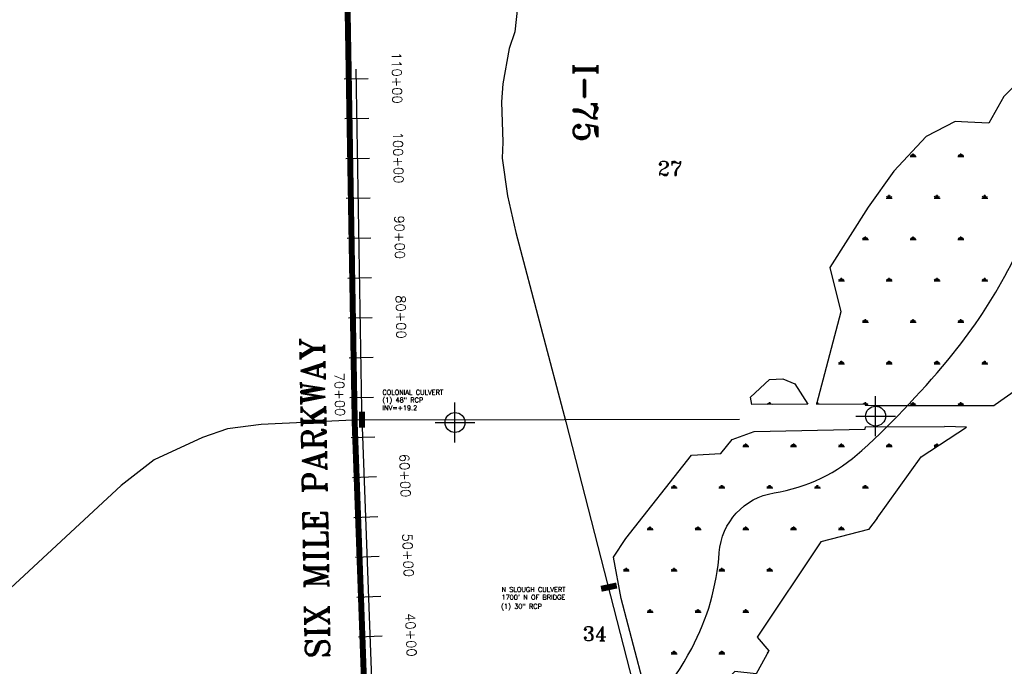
# Model space of a CAD drawing. Extents: x 195000 to 325707, y 779122 to 842722.
# Tile 14 of 21: x 230624 to 242982, y 826030 to 834140. Entities that reach past the tile are written whole.
import ezdxf
from ezdxf.enums import TextEntityAlignment as Align

# ---------------------------------------------------------------- set-up
doc = ezdxf.new("R2010")
doc.units = 0
doc.header["$LTSCALE"] = 800
doc.header["$PDMODE"] = 34
doc.header["$PDSIZE"] = 250
for name, pattern in [('DASHED', [0]), ('PHANTOM', [0]), ('STREAM', [0])]:
    doc.linetypes.add(name, pattern=pattern)
doc.layers.get('0').update_dxf_attribs({"linetype": 'CONTINUOUS'})
for name, color, linetype in [('EXLIMBS', 7, 'STREAM'), ('EXSTRUCTURES', 2, 'CONTINUOUS'), ('HATCH', 3, 'CONTINUOUS'), ('HEC2STA', 7, 'STREAM'), ('MAJROADS', 9, 'CONTINUOUS'), ('ROW', 12, 'PHANTOM'), ('SEC', 2, 'CONTINUOUS'), ('TEXT', 7, 'CONTINUOUS'), ('WSHEDS', 11, 'CONTINUOUS')]:
    doc.layers.add(name, color=color, linetype=linetype)
doc.styles.get("Standard").update_dxf_attribs({"font": 'ROMANT'})

# ---------------------------------------------------------------- blocks, each defined once
blk = doc.blocks.new('*X')
at = {"color": 0}
for p, q in [((241819, 832424), (241807, 832444)), ((241828, 832424), (241828, 832454)), ((241838, 832424), (241838, 832461)), ((241847, 832424), (241847, 832454)), ((241856, 832424), (241868, 832444)), ((242419, 832424), (242407, 832444)), ((242428, 832424), (242428, 832454)), ((242438, 832424), (242438, 832461)), ((242447, 832424), (242447, 832454)), ((242456, 832424), (242468, 832444)), ((241800, 832424), (241875, 832424)), ((242400, 832424), (242475, 832424)), ((241538, 831904), (241538, 831942)), ((242138, 831904), (242138, 831942)), ((242738, 831904), (242738, 831942)), ((241500, 831904), (241575, 831904)), ((241519, 831904), (241507, 831925)), ((241528, 831904), (241528, 831934)), ((241547, 831904), (241547, 831934)), ((241556, 831904), (241568, 831925)), ((242100, 831904), (242175, 831904)), ((242119, 831904), (242107, 831925)), ((242128, 831904), (242128, 831934)), ((242147, 831904), (242147, 831934)), ((242156, 831904), (242168, 831925)), ((242700, 831904), (242775, 831904)), ((242719, 831904), (242707, 831925)), ((242728, 831904), (242728, 831934)), ((242747, 831904), (242747, 831934)), ((242756, 831904), (242768, 831925)), ((241200, 831384), (241275, 831384)), ((241219, 831384), (241207, 831405)), ((241228, 831384), (241228, 831414)), ((241238, 831384), (241238, 831422)), ((241247, 831384), (241247, 831414)), ((241256, 831384), (241268, 831405)), ((241800, 831384), (241875, 831384)), ((241819, 831384), (241807, 831405)), ((241828, 831384), (241828, 831414)), ((241838, 831384), (241838, 831422)), ((241847, 831384), (241847, 831414)), ((241856, 831384), (241868, 831405)), ((242400, 831384), (242475, 831384)), ((242419, 831384), (242407, 831405)), ((242428, 831384), (242428, 831414)), ((242438, 831384), (242438, 831422)), ((242447, 831384), (242447, 831414)), ((242456, 831384), (242468, 831405)), ((240900, 830865), (240975, 830865)), ((240919, 830865), (240907, 830886)), ((240928, 830865), (240928, 830895)), ((240938, 830865), (240938, 830902)), ((240947, 830865), (240947, 830895)), ((240956, 830865), (240968, 830886)), ((241500, 830865), (241575, 830865)), ((241519, 830865), (241507, 830886)), ((241528, 830865), (241528, 830895)), ((241538, 830865), (241538, 830902)), ((241547, 830865), (241547, 830895)), ((241556, 830865), (241568, 830886)), ((242100, 830865), (242175, 830865)), ((242119, 830865), (242107, 830886)), ((242128, 830865), (242128, 830895)), ((242138, 830865), (242138, 830902)), ((242147, 830865), (242147, 830895)), ((242156, 830865), (242168, 830886)), ((242700, 830865), (242775, 830865)), ((242719, 830865), (242707, 830886)), ((242728, 830865), (242728, 830895)), ((242738, 830865), (242738, 830902)), ((242747, 830865), (242747, 830895)), ((242756, 830865), (242768, 830886)), ((241200, 830345), (241275, 830345)), ((241219, 830345), (241207, 830366)), ((241228, 830345), (241228, 830375)), ((241238, 830345), (241238, 830383)), ((241247, 830345), (241247, 830375)), ((241256, 830345), (241268, 830366)), ((241800, 830345), (241875, 830345)), ((241819, 830345), (241807, 830366)), ((241828, 830345), (241828, 830375)), ((241838, 830345), (241838, 830383)), ((241847, 830345), (241847, 830375)), ((241856, 830345), (241868, 830366)), ((242400, 830345), (242475, 830345)), ((242419, 830345), (242407, 830366)), ((242428, 830345), (242428, 830375)), ((242438, 830345), (242438, 830383)), ((242447, 830345), (242447, 830375)), ((242456, 830345), (242468, 830366)), ((240919, 829826), (240907, 829846)), ((240928, 829826), (240928, 829856)), ((240938, 829826), (240938, 829863)), ((240947, 829826), (240947, 829856)), ((240956, 829826), (240968, 829846)), ((241519, 829826), (241507, 829846)), ((241528, 829826), (241528, 829856)), ((241538, 829826), (241538, 829863)), ((241547, 829826), (241547, 829856)), ((241556, 829826), (241568, 829846)), ((242119, 829826), (242107, 829846)), ((242128, 829826), (242128, 829856)), ((242138, 829826), (242138, 829863)), ((242147, 829826), (242147, 829856)), ((242156, 829826), (242168, 829846)), ((242719, 829826), (242707, 829846)), ((242728, 829826), (242728, 829856)), ((242738, 829826), (242738, 829863)), ((242747, 829826), (242747, 829856)), ((242756, 829826), (242768, 829846)), ((240900, 829826), (240975, 829826)), ((241500, 829826), (241575, 829826)), ((242100, 829826), (242175, 829826)), ((242700, 829826), (242775, 829826)), ((240013, 829316), (240007, 829327)), ((240028, 829316), (240028, 829336)), ((240038, 829316), (240038, 829343)), ((240047, 829316), (240047, 829336)), ((240062, 829316), (240068, 829327)), ((240628, 829320), (240628, 829336)), ((240638, 829320), (240638, 829343)), ((240647, 829320), (240647, 829336)), ((240664, 829320), (240668, 829327)), ((241210, 829322), (241207, 829327)), ((241228, 829322), (241228, 829336)), ((241234, 829306), (241275, 829306)), ((241238, 829306), (241238, 829343)), ((241247, 829306), (241247, 829336)), ((241256, 829306), (241268, 829327)), ((241800, 829306), (241875, 829306)), ((241819, 829306), (241807, 829327)), ((241828, 829306), (241828, 829336)), ((241838, 829306), (241838, 829343)), ((241847, 829306), (241847, 829336)), ((241856, 829306), (241868, 829327)), ((242400, 829306), (242475, 829306)), ((242419, 829306), (242407, 829327)), ((242428, 829306), (242428, 829336)), ((242438, 829306), (242438, 829343)), ((242447, 829306), (242447, 829336)), ((242456, 829306), (242468, 829327)), ((239700, 828786), (239775, 828786)), ((239719, 828786), (239707, 828807)), ((239728, 828786), (239728, 828816)), ((239738, 828786), (239738, 828824)), ((239747, 828786), (239747, 828816)), ((239756, 828786), (239768, 828807)), ((240300, 828786), (240375, 828786)), ((240319, 828786), (240307, 828807)), ((240328, 828786), (240328, 828816)), ((240338, 828786), (240338, 828824)), ((240347, 828786), (240347, 828816)), ((240356, 828786), (240368, 828807)), ((240900, 828786), (240975, 828786)), ((240919, 828786), (240907, 828807)), ((240928, 828786), (240928, 828816)), ((240938, 828786), (240938, 828824)), ((240947, 828786), (240947, 828816)), ((240956, 828786), (240968, 828807)), ((241500, 828786), (241575, 828786)), ((241519, 828786), (241507, 828807)), ((241528, 828786), (241528, 828816)), ((241538, 828786), (241538, 828824)), ((241547, 828786), (241547, 828816)), ((241556, 828786), (241568, 828807)), ((242100, 828786), (242136, 828786)), ((242119, 828786), (242107, 828807)), ((242128, 828786), (242128, 828816)), ((242138, 828787), (242138, 828824)), ((242147, 828794), (242147, 828816)), ((238800, 828267), (238875, 828267)), ((238819, 828267), (238807, 828287)), ((238828, 828267), (238828, 828297)), ((238838, 828267), (238838, 828304)), ((238847, 828267), (238847, 828297)), ((238856, 828267), (238868, 828287)), ((239400, 828267), (239475, 828267)), ((239419, 828267), (239407, 828287)), ((239428, 828267), (239428, 828297)), ((239438, 828267), (239438, 828304)), ((239447, 828267), (239447, 828297)), ((239456, 828267), (239468, 828287)), ((240000, 828267), (240075, 828267)), ((240019, 828267), (240007, 828287)), ((240028, 828267), (240028, 828297)), ((240038, 828267), (240038, 828304)), ((240047, 828267), (240047, 828297)), ((240056, 828267), (240068, 828287)), ((240600, 828267), (240675, 828267)), ((240619, 828267), (240607, 828287)), ((240628, 828267), (240628, 828297)), ((240638, 828267), (240638, 828304)), ((240647, 828267), (240647, 828297)), ((240656, 828267), (240668, 828287)), ((241200, 828267), (241275, 828267)), ((241219, 828267), (241207, 828287)), ((241228, 828267), (241228, 828297)), ((241238, 828267), (241238, 828304)), ((241247, 828267), (241247, 828297)), ((241256, 828267), (241268, 828287)), ((238500, 827747), (238575, 827747)), ((238519, 827747), (238507, 827768)), ((238528, 827747), (238528, 827777)), ((238538, 827747), (238538, 827785)), ((238547, 827747), (238547, 827777)), ((238556, 827747), (238568, 827768)), ((239100, 827747), (239175, 827747)), ((239119, 827747), (239107, 827768)), ((239128, 827747), (239128, 827777)), ((239138, 827747), (239138, 827785)), ((239147, 827747), (239147, 827777)), ((239156, 827747), (239168, 827768)), ((239700, 827747), (239775, 827747)), ((239719, 827747), (239707, 827768)), ((239728, 827747), (239728, 827777)), ((239738, 827747), (239738, 827785)), ((239747, 827747), (239747, 827777)), ((239756, 827747), (239768, 827768)), ((240300, 827747), (240375, 827747)), ((240319, 827747), (240307, 827768)), ((240328, 827747), (240328, 827777)), ((240338, 827747), (240338, 827785)), ((240347, 827747), (240347, 827777)), ((240356, 827747), (240368, 827768)), ((240900, 827747), (240975, 827747)), ((240919, 827747), (240907, 827768)), ((240928, 827747), (240928, 827777)), ((240938, 827747), (240938, 827785)), ((240947, 827747), (240947, 827777)), ((240956, 827747), (240968, 827768)), ((238219, 827227), (238207, 827248)), ((238228, 827227), (238228, 827257)), ((238238, 827227), (238238, 827265)), ((238247, 827227), (238247, 827257)), ((238256, 827227), (238268, 827248)), ((238819, 827227), (238807, 827248)), ((238828, 827227), (238828, 827257)), ((238838, 827227), (238838, 827265)), ((238847, 827227), (238847, 827257)), ((238856, 827227), (238868, 827248)), ((239419, 827227), (239407, 827248)), ((239428, 827227), (239428, 827257)), ((239438, 827227), (239438, 827265)), ((239447, 827227), (239447, 827257)), ((239456, 827227), (239468, 827248)), ((240019, 827227), (240007, 827248)), ((240028, 827227), (240028, 827257)), ((240038, 827227), (240038, 827265)), ((240047, 827227), (240047, 827257)), ((240056, 827227), (240068, 827248)), ((238200, 827227), (238275, 827227)), ((238800, 827227), (238875, 827227)), ((239400, 827227), (239475, 827227)), ((240000, 827227), (240075, 827227)), ((238500, 826708), (238575, 826708)), ((238519, 826708), (238507, 826729)), ((238528, 826708), (238528, 826738)), ((238538, 826708), (238538, 826745)), ((238547, 826708), (238547, 826738)), ((238556, 826708), (238568, 826729)), ((239100, 826708), (239175, 826708)), ((239119, 826708), (239107, 826729)), ((239128, 826708), (239128, 826738)), ((239138, 826708), (239138, 826745)), ((239147, 826708), (239147, 826738)), ((239156, 826708), (239168, 826729)), ((239700, 826708), (239775, 826708)), ((239719, 826708), (239707, 826729)), ((239728, 826708), (239728, 826738)), ((239738, 826708), (239738, 826745)), ((239747, 826708), (239747, 826738)), ((239756, 826708), (239768, 826729)), ((238800, 826188), (238875, 826188)), ((238819, 826188), (238807, 826209)), ((238828, 826188), (238828, 826218)), ((238838, 826188), (238838, 826226)), ((238847, 826188), (238847, 826218)), ((238856, 826188), (238868, 826209)), ((239400, 826188), (239475, 826188)), ((239419, 826188), (239407, 826209)), ((239428, 826188), (239428, 826218)), ((239438, 826188), (239438, 826226)), ((239447, 826188), (239447, 826218)), ((239456, 826188), (239468, 826209)), ((240000, 826188), (240007, 826188)), ((240012, 826199), (240007, 826209))]:
    blk.add_line(p, q, dxfattribs=at)
blk = doc.blocks.new('RCP1')
at = {"color": 0, "const_width": 75}
blk.add_lwpolyline([(-100, 0), (100, 0)], dxfattribs=at)

msp = doc.modelspace()

# ---------------------------------------------------------------- linework, layer by layer
at = {"layer": 'EXLIMBS', "color": 0}
msp.add_lwpolyline([(235873, 822665), (235127, 823613), (234919, 829254), (234846, 833520)], dxfattribs=at)
at = {"layer": 'HEC2STA', "color": 0}
for p, q in [((234698, 833400), (234998, 833405)), ((234706, 832900), (235006, 832905)), ((234715, 832400), (235015, 832405)), ((234723, 831900), (235023, 831905)), ((234732, 831400), (235032, 831405)), ((234741, 830900), (235041, 830905)), ((234749, 830400), (235049, 830406)), ((234758, 829900), (235058, 829906)), ((234767, 829401), (235066, 829406)), ((234782, 828898), (235082, 828909)), ((234801, 828398), (235100, 828409)), ((234819, 827898), (235119, 827910)), ((234837, 827399), (235137, 827410)), ((234856, 826899), (235156, 826910)), ((234874, 826400), (235174, 826411))]:
    msp.add_line(p, q, dxfattribs=at)
msp.add_lwpolyline([(232876, 818425), (234285, 820221, -0.165351), (235839, 821233, 0.267572), (236662, 822037, -0.047667), (237637, 824546, -0.110792), (238076, 825082, 0.104876), (239058, 826253, 0.104734), (239404, 827456, -0.348819), (240092, 828205, 0.147375), (241195, 828737, 0.037053), (242338, 829952, 0.096245), (243505, 832148, -0.087283)], format="xyb", dxfattribs=at)
at = {"layer": 'MAJROADS', "color": 0}
for points in [[(234600, 842330), (234600, 842325), (234641, 841051), (234632, 840959), (234631, 839710), (234654, 839392), (234679, 838235), (234668, 837867), (234684, 836593), (234710, 834447), (234765, 831690), (234837, 829119)], [(238850, 842330), (238857, 842095), (238834, 841671), (238726, 841069), (238667, 840770), (238497, 840128), (237633, 837105), (236917, 834578), (236872, 834299), (236839, 833989), (236769, 833780), (236687, 833337), (236672, 833109), (236689, 832604), (236679, 832404), (236746, 831933), (236850, 831473), (237479, 829096), (239478, 821311), (239845, 819845), (240004, 819185), (240112, 818783)], [(239660, 829126), (237457, 829120), (234803, 829119), (233653, 829063), (233231, 829009), (232918, 828901), (232310, 828621), (231897, 828296), (227549, 824271), (227303, 824083), (227108, 823981), (226597, 823779), (226362, 823725), (225508, 823624), (220257, 823576), (214987, 823563), (208874, 823508)], [(234837, 829119), (234972, 825094), (234974, 824297), (234995, 823791), (234956, 823524), (234891, 823277), (234685, 822845), (234531, 822625), (232111, 819298), (230866, 817514)]]:
    msp.add_lwpolyline(points, dxfattribs=at)
at = {"layer": 'ROW', "color": 0}
for points in [[(243708, 833905), (242975, 833176), (242789, 832842), (242525, 832857), (242365, 832864), (242001, 832675), (241595, 832240), (241271, 831788)], [(241271, 831788), (240790, 831031), (240929, 830476), (240624, 829320), (241234, 829322), (241234, 829305), (241363, 829303), (242604, 829303), (242851, 829303), (242867, 829316), (243785, 829959)], [(241384, 827888), (241277, 827746), (240677, 827590), (239878, 826397), (240026, 826224), (239868, 825934), (239599, 825966), (239390, 825755), (238790, 824485), (238700, 824875), (238174, 826881), (238078, 827399), (238231, 827633), (239056, 828677), (239425, 828701), (239566, 828874), (239841, 828977), (241236, 829004), (241238, 829032), (242230, 829036)]]:
    msp.add_lwpolyline(points, dxfattribs=at)
msp.add_lwpolyline([(239814, 829314), (239798, 829406), (240034, 829626), (240203, 829636), (240354, 829575), (240514, 829318)], close=True, dxfattribs=at)
at = {"layer": 'ROW', "color": 0, "linetype": 'DASHED'}
msp.add_lwpolyline([(241384, 827888), (241939, 828656), (242506, 829031), (242230, 829036)], dxfattribs=at)
at = {"layer": 'SEC', "color": 0}
for p in [(241366, 829168), (236087, 829088)]:
    msp.add_point(p, dxfattribs=at)
at = {"layer": 'WSHEDS', "color": 0, "const_width": 75}
msp.add_lwpolyline([(230866, 817514), (232111, 819298), (234531, 822625), (234891, 823277), (234956, 823524), (234995, 823791), (234972, 825094), (234829, 829064), (234671, 838243)], dxfattribs=at)

# ---------------------------------------------------------------- block references
at = {"layer": 'EXSTRUCTURES', "color": 0}
for p, rotation in [((234918, 829122), 90), ((238019, 827023), 11.97667133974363)]:
    msp.add_blockref('RCP1', p, dxfattribs=dict(at, rotation=rotation))
at = {"layer": 'HATCH', "color": 0}
msp.add_blockref('*X', (0, 0), dxfattribs=at)
msp.add_blockref('*X', (0, 0), dxfattribs=at)
msp.add_blockref('*X', (0, 0), dxfattribs=at)
msp.add_blockref('*X', (0, 0), dxfattribs=at)
msp.add_blockref('*X', (0, 0), dxfattribs=at)

# ---------------------------------------------------------------- texts
at = {"layer": 'EXSTRUCTURES', "color": 0}
for s, p in [('COLONIAL CULVERT', (235176, 829437)), ('(1) 48" RCP', (235176, 829340)), ('INV=+19.2', (235176, 829242)), ('N SLOUGH CULVERT', (236671, 826963)), ("1700' N OF BRIDGE", (236671, 826866)), ('(1) 30" RCP', (236666, 826752))]:
    msp.add_text(s, height=60, dxfattribs=at).set_placement(p)
at = {"layer": 'HEC2STA', "color": 0}
for s, rotation, p in [('110+00', 270.9866, (235298, 833410)), ('100+00', 270.9866, (235315, 832410)), ('90+00', 270.9866, (235332, 831411)), ('80+00', 270.9866, (235349, 830411)), ('70+00', 270.9866, (234580, 829438)), ('60+00', 272.1144, (235400, 828420)), ('50+00', 272.1144, (235437, 827421)), ('40+00', 272.1144, (235474, 826422))]:
    msp.add_text(s, height=120, rotation=rotation, dxfattribs=at).set_placement(p, align=Align.CENTER)
at = {"layer": 'SEC', "color": 0}
for s, p in [('27', (238630, 832185)), ('34', (237688, 826349))]:
    msp.add_text(s, height=180, dxfattribs=at).set_placement(p)
at = {"layer": 'TEXT', "color": 0}
for s, rotation, p in [('I-75', 270, (237576, 833594)), ('SIX MILE PARKWAY', 91, (234514, 826130))]:
    msp.add_text(s, height=300, rotation=rotation, dxfattribs=at).set_placement(p)

doc.saveas('drawing.dxf')
